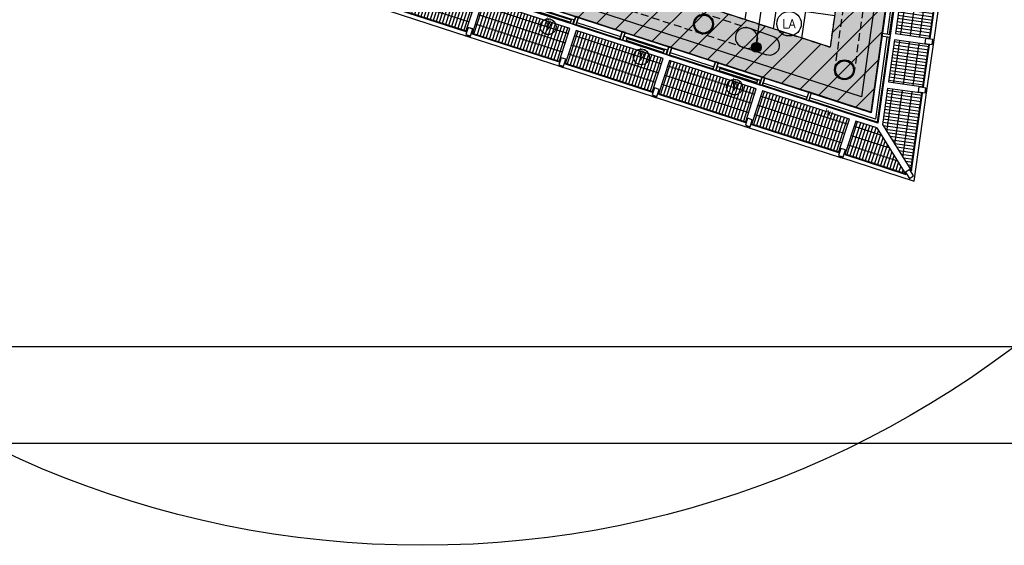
# Model space of a CAD drawing. Header units: millimetres. Extents: x -4107 to 114693, y -37499 to 54671.
# Tile 47 of 156: x 69843 to 89944, y -37499 to -26765. Entities that reach past the tile are written whole.
import ezdxf
from ezdxf.enums import TextEntityAlignment as Align
from ezdxf.xclip import XClip

# ---------------------------------------------------------------- set-up
doc = ezdxf.new("R2010")
doc.units = ezdxf.units.MM
doc.header["$LTSCALE"] = 50
doc.header["$XCLIPFRAME"] = 0
doc.linetypes.add('XREF_06_werkset$0$B0702', pattern=[4.6875, 3.125, -1.5625])
for name, color, linetype in [('FOK_ BRANDSLANGHASPELS', 2, 'Continuous'), ('FOK_22_BINNENWANDEN', 2, 'Continuous'), ('XREF_06_PLAFOND$0$AA00VV4-_SOLID252', 254, 'Continuous'), ('XREF_06_PLAFOND$0$AI45----_PLAFONDAFW', 2, 'Continuous'), ('XREF_06_Sprinkler installatie$0$WL$1----', 3, 'Continuous'), ('XREF_06_Sprinkler installatie$0$WL524---', 4, 'Continuous'), ('XREF_06_Sprinkler installatie$0$WL6516--', 4, 'Continuous'), ('XREF_06_verlichting$0$EL6311--', 3, 'Continuous'), ('XREF_06_werkset$0$AA23NH2-_STAAL', 242, 'Continuous'), ('XREF_06_werkset$0$AI28XH2-_STAAL', 1, 'Continuous'), ('XREF_06_werkset$0$AI31----_BUITENKOZ', 242, 'Continuous'), ('XREF_06_werkset$0$AI31XH4-_ALUMINIUM', 242, 'Continuous'), ('XREF_06_werkset$0$AI32XI--_HOUT', 242, 'Continuous'), ('XREF_06_werkset$0$AI35----_PLAFONDS', 242, 'Continuous'), ('XREF_06_werkset$0$AL$1A---_ALGEMEEN', 7, 'Continuous'), ('XREF_06_werkset$0$AL21RO0-_GLASPLAAT', 2, 'Continuous'), ('XREF_06_werkset$0$AL23NH2-_STAAL', 1, 'Continuous'), ('XREF_06_werkset$0$AL28XH2-_STAAL', 4, 'Continuous'), ('XREF_06_werkset$0$AL31----_BUITENKOZ', 2, 'Continuous'), ('XREF_06_werkset$0$AL31XH4-_ALUMINIUM', 2, 'Continuous'), ('XREF_06_werkset$0$AT$1A---_ALGEMEEN', 7, 'Continuous'), ('XREF_06_werkset$0$AT$8A---_HULPLIJNEN', 241, 'Continuous')]:
    doc.layers.add(name, color=color, linetype=linetype)
doc.styles.add('XREF_06_Sprinkler installatie$0$Standard', font='txt')
doc.styles.add('XREF_06_verlichting$0$BURO-018', font='simplex.shx', dxfattribs={"height": 180})
doc.styles.add('XREF_06_werkset$0$00_100', font='ABTPR.SHX', dxfattribs={"width": 0.8, "height": 120})
doc.styles.add('XREF_06_werkset$0$02_100', font='B-GBP.SHX', dxfattribs={"width": 0.8, "height": 250})

# ---------------------------------------------------------------- blocks, each defined once
blk = doc.blocks.new('XREF_06_Sprinkler installatie$0$SP-KOP02')
at = {"color": 0, "linetype": 'Continuous'}
for p, q in [((-0.87, -0.02), (0.02, 0.87)), ((-0.85, -0.22), (0.22, 0.85)), ((-0.84, 0.23), (-0.23, 0.84)), ((-0.79, -0.38), (0.38, 0.79)), ((-0.7, -0.52), (0.52, 0.7)), ((-0.6, -0.64), (0.64, 0.6)), ((-0.47, -0.74), (0.74, 0.47)), ((-0.32, -0.81), (0.81, 0.32)), ((-0.14, -0.86), (0.86, 0.14)), ((0.07, -0.87), (0.87, -0.07)), ((0.38, -0.79), (0.79, -0.38))]:
    blk.add_line(p, q, dxfattribs=at)
at = {"color": 0, "linetype": 'Continuous', "const_width": 0.875}
blk.add_lwpolyline([(-0.44, 0, 1), (0.44, 0, 1)], format="xyb", close=True, dxfattribs=at)
at = {"color": 0, "linetype": 'Continuous'}
for radius in [1, 0.875]:
    blk.add_circle((0, 0), radius, dxfattribs=at)
at = {"color": 0, "linetype": 'Continuous', "style": 'XREF_06_Sprinkler installatie$0$Standard', "flags": 1}
for tag, p in [('SP_MATCODE', (2, 2)), ('SP_TEMP', (2, -3)), ('SP_DOORL', (2, -5)), ('SP_KFACT', (2, -7)), ('SP_SPRHK', (2, -9)), ('SP_KLEP', (2, -11))]:
    blk.add_attdef(tag, p, '', height=1, dxfattribs=at)
blk = doc.blocks.new('XREF_06_Sprinkler installatie')
at = {"layer": 'XREF_06_Sprinkler installatie$0$WL$1----'}
h = blk.add_hatch(dxfattribs=at)
h.set_pattern_fill('JIS_WOOD', color=256, scale=500, style=0)
h.set_pattern_definition([(45, (0, -36464.7), (-250, 250), [])])
h.paths.add_polyline_path([(30744, 36095), (95371, 36095), (86389, -27328), (59723, -18674), (68741, 7764), (69242, 10785), (68849, 13406), (67639, 16024), (65646, 18160), (63178, 19545), (60388, 20131), (28895, 21976)], flags=16)
h.paths.add_polyline_path([(29854, 37109), (96538, 37109), (87224, -28665), (58654, -19393), (68002, 8015), (68350, 9912), (68461, 10706), (68321, 11469), (68230, 12766), (68109, 13218), (67907, 13527), (67399, 14921), (67173, 15065), (66710, 15980), (66021, 16693), (65105, 17592), (63975, 18326), (62833, 18842), (59823, 19384), (28024, 21253)])
for points in [[(29854, 37109), (96538, 37109), (87224, -28665), (58654, -19393), (68002, 8015), (68350, 9912), (68461, 10706), (68321, 11469), (68230, 12766), (68109, 13218), (67907, 13527), (67399, 14921), (67173, 15065), (66710, 15980), (66021, 16693), (65105, 17592), (63975, 18326), (62833, 18842), (59823, 19384), (28024, 21253)], [(30744, 36095), (95371, 36095), (86389, -27328), (59723, -18674), (68741, 7764), (69242, 10785), (68849, 13406), (67639, 16024), (65646, 18160), (63178, 19545), (60388, 20131), (28895, 21976)]]:
    blk.add_lwpolyline(points, close=True, dxfattribs=at)
at = {"layer": 'XREF_06_Sprinkler installatie$0$WL524---'}
blk.add_line((84874, -27328), (85126, -25544), dxfattribs=at)
at = {"layer": 'XREF_06_Sprinkler installatie$0$WL6516--', "xscale": 99.9999999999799, "yscale": 100, "zscale": 100, "rotation": 7.589429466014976}
blk.add_blockref('XREF_06_Sprinkler installatie$0$SP-KOP02', (84880, -27332), dxfattribs=at)
blk = doc.blocks.new('XREF_06_PLAFOND')
at = {"layer": 'XREF_06_PLAFOND$0$AA00VV4-_SOLID252'}
h = blk.add_hatch(color=256, dxfattribs=at)
edge = h.paths.add_edge_path()
edge.add_line((87220, -28653), (96531, 37100))
edge.add_line((96531, 37100), (29925, 37100))
edge.add_line((29925, 37100), (27765, 20607))
edge.add_line((27765, 20607), (31098, 20429))
edge.add_line((31098, 20429), (31103, 20519))
edge.add_line((31103, 20519), (31163, 20516))
edge.add_line((31163, 20516), (31182, 20830))
edge.add_line((31182, 20830), (60332, 19103))
edge.add_arc((59885, 10785), 8330, -18.8339, 86.9194, ccw=False)
edge.add_line((67769, 8096), (58457, -19219))
edge.add_line((58457, -19219), (58453, -19217))
edge.add_line((58453, -19217), (58423, -19307))
edge.add_line((58423, -19307), (87220, -28653))
edge = h.paths.add_edge_path(flags=16)
edge.add_arc((59885, 10785), 9330, 341.176, 446.6105)
edge.add_line((60436, 20099), (31243, 21828))
edge.add_line((31243, 21828), (28955, 21951))
edge.add_line((28955, 21951), (30807, 36095))
edge.add_line((30807, 36095), (95374, 36095))
edge.add_line((95374, 36095), (86393, -27328))
edge.add_line((86393, -27328), (59702, -18666))
edge.add_line((59702, -18666), (68716, 7775))
at = {"layer": 'XREF_06_PLAFOND$0$AI45----_PLAFONDAFW'}
h = blk.add_hatch(dxfattribs=at)
h.set_pattern_fill('_USER,_O', color=256, scale=1800, pattern_type=0)
h.set_pattern_definition([(351.94, (60508.5, -17546.5), (252.38, 1782.22), [])])
edge = h.paths.add_edge_path(flags=16)
edge.add_arc((41622, 26897), 5450, 0, 180)
edge.add_arc((41622, 26897), 5450, 180, 360)
h.paths.add_polyline_path([(49834, 30277), (51634, 30277), (51634, 27677), (49834, 27677)], flags=16)
edge = h.paths.add_edge_path(flags=16)
edge.add_arc((86127, 26613), 3800, 0, 180)
edge.add_arc((86127, 26613), 3800, 180, 360)
edge = h.paths.add_edge_path(flags=16)
edge.add_arc((74999, -10767), 5450, 0, 180)
edge.add_arc((74999, -10767), 5450, 180, 360)
edge = h.paths.add_edge_path()
edge.add_arc((59888, 10791), 9324, 341.2424, 446.6291)
edge.add_line((60436, 20099), (31243, 21828))
edge.add_line((31243, 21828), (28955, 21951))
edge.add_line((28955, 21951), (30807, 36095))
edge.add_line((30807, 36095), (95374, 36095))
edge.add_line((95374, 36095), (86393, -27328))
edge.add_line((86393, -27328), (59702, -18666))
edge.add_line((59702, -18666), (68717, 7793))
h = blk.add_hatch(dxfattribs=at)
h.set_pattern_fill('_USER,_O', color=256, scale=600, angle=90, pattern_type=0)
h.set_pattern_definition([(81.94, (95317.84, 35698.9), (-594.073, 84.126), [])])
edge = h.paths.add_edge_path(flags=16)
edge.add_arc((86127, 26613), 3800, 0, 360)
edge = h.paths.add_edge_path(flags=16)
edge.add_arc((74999, -10767), 5450, 0, 360)
edge = h.paths.add_edge_path(flags=16)
edge.add_arc((41622, 26897), 5450, 0, 360)
h.paths.add_polyline_path([(49934, 30177), (51534, 30177), (51534, 27777), (49934, 27777)], flags=16)
edge = h.paths.add_edge_path()
edge.add_arc((59888, 10791), 9324, 341.2424, 446.6291)
edge.add_line((60436, 20099), (31243, 21828))
edge.add_line((31243, 21828), (28955, 21951))
edge.add_line((28955, 21951), (30807, 36095))
edge.add_line((30807, 36095), (95374, 36095))
edge.add_line((95374, 36095), (86393, -27328))
edge.add_line((86393, -27328), (59702, -18666))
edge.add_line((59702, -18666), (68717, 7793))
blk = doc.blocks.new('A$C346C0858')
at = {"layer": 'Defpoints'}
for points in [[(0, 0), (0, 84000), (118800, 84000), (118800, 0)], [(1569, 1982), (110153, 1982), (110153, 80482), (1600, 80482)]]:
    blk.add_lwpolyline(points, close=True, dxfattribs=at)
blk = doc.blocks.new('XREF_06_verlichting$0$1115B3A')
at = {"color": 0, "linetype": 'Continuous'}
blk.add_circle((0, 0), 2.5, dxfattribs=at)
at = {"color": 0, "linetype": 'Continuous', "style": 'XREF_06_verlichting$0$BURO-018'}
for tag, p in [('E_GKAST', (0, 8)), ('E_GROEP', (0, 5)), ('E_SGROEP', (4.5, 5)), ('E_ARMCODE', (0, 0)), ('E_SLET', (4.5, -1))]:
    blk.add_attdef(tag, text='', height=1.8, dxfattribs=at).set_placement(p, align=Align.MIDDLE)
blk = doc.blocks.new('XREF_06_verlichting')
at = {"layer": 'XREF_06_verlichting$0$EL6311--'}
ref = blk.add_blockref('XREF_06_verlichting$0$1115B3A', (85549, -26848), dxfattribs=dict(at, xscale=100, yscale=100, zscale=100))
ref.add_attrib('E_ARMCODE', 'LA', dxfattribs={"layer": '0', "color": 1, "linetype": 'Continuous', "height": 180, "style": 'XREF_06_verlichting$0$BURO-018'}).set_placement((85549, -26848), align=Align.MIDDLE)
blk = doc.blocks.new('XREF_06_werkset$0$281B406F')
for radius in [203, 183]:
    blk.add_circle((0, 0), radius)
blk = doc.blocks.new('XREF_06_werkset$0$V-H-28X00B_09145B1')
at = {"layer": 'XREF_06_werkset$0$AI28XH2-_STAAL', "linetype": 'XREF_06_werkset$0$B0702'}
for p, q in [((86781, -25593), (86486, -27730)), ((87183, -25650), (86879, -27832)), ((81537, -25900), (84747, -26941)), ((81412, -26286), (84621, -27328))]:
    blk.add_line(p, q, dxfattribs=at)
at = {"layer": 'XREF_06_werkset$0$AI28XH2-_STAAL'}
for p, q in [((84747, -26941), (85212, -27099)), ((84621, -27328), (85087, -27486))]:
    blk.add_line(p, q, dxfattribs=at)
at = {"layer": 'XREF_06_werkset$0$AI28XH2-_STAAL', "extrusion": (0, 0, -1)}
blk.add_ellipse((85149, -27292), major_axis=(-188, 75), ratio=0.999983, start_param=1.503735, end_param=4.645327, dxfattribs=at)
at = {"layer": 'XREF_06_werkset$0$AL28XH2-_STAAL'}
for p, q in [((84769, -26955), (84719, -26939)), ((84594, -27325), (84644, -27341))]:
    blk.add_line(p, q, dxfattribs=at)
for centre, start, end in [((84656, -27132), 72.0241, 252.0241), ((84706, -27148), 252.0241, 72.0251)]:
    blk.add_arc(centre, 203, start, end, dxfattribs=at)
for p in [(83803, -26855), (86681, -27789)]:
    blk.add_blockref('XREF_06_werkset$0$281B406F', p, dxfattribs=at)
blk = doc.blocks.new('XREF_06_werkset$0$281KOF8D')
blk.add_lwpolyline([(-50, -75), (50, -75), (50, 75), (-50, 75)], close=True)
blk = doc.blocks.new('XREF_06_werkset$0$V-H-00-01Z_09145B1')
at = {"layer": 'XREF_06_werkset$0$AA23NH2-_STAAL', "color": 13}
for p, q in [((108, -820), (108, -100)), ((174, -820), (174, -100)), ((240, -820), (240, -100)), ((306, -820), (306, -100)), ((372, -820), (372, -100)), ((438, -820), (438, -100)), ((504, -820), (504, -100)), ((570, -820), (570, -100)), ((636, -820), (636, -100)), ((702, -820), (702, -100)), ((768, -820), (768, -100)), ((834, -820), (834, -100)), ((900, -820), (900, -100)), ((966, -820), (966, -100)), ((1032, -820), (1032, -100)), ((1098, -820), (1098, -100)), ((1164, -820), (1164, -100)), ((1230, -820), (1230, -100)), ((1296, -820), (1296, -100)), ((1362, -820), (1362, -100)), ((1428, -820), (1428, -100)), ((1494, -820), (1494, -100)), ((1560, -820), (1560, -100)), ((1626, -820), (1626, -100)), ((1692, -820), (1692, -100)), ((1758, -820), (1758, -100)), ((1824, -820), (1824, -100)), ((1890, -820), (1890, -100)), ((67, -211), (1933, -211)), ((67, -409), (1933, -409)), ((67, -607), (1933, -607)), ((67, -805), (1933, -805))]:
    blk.add_line(p, q, dxfattribs=at)
at = {"layer": 'XREF_06_werkset$0$AI28XH2-_STAAL'}
for p, q in [((-50, -901), (50, -901)), ((1950, -901), (2050, -901))]:
    blk.add_line(p, q, dxfattribs=at)
at = {"layer": 'XREF_06_werkset$0$AL21RO0-_GLASPLAAT', "color": 3}
blk.add_lwpolyline([(0, -900), (2000, -900)], dxfattribs=at)
at = {"layer": 'XREF_06_werkset$0$AL23NH2-_STAAL'}
blk.add_lwpolyline([(1933, -100), (67, -100), (67, -820), (67, -820), (67, -820), (1933, -820), (1933, -100), (1933, -100)], close=True, dxfattribs=at)
at = {"layer": 'XREF_06_werkset$0$AL28XH2-_STAAL'}
for p, q in [((0, -901), (0, -875)), ((2000, -901), (2000, -875))]:
    blk.add_line(p, q, dxfattribs=at)
at = {"layer": 'XREF_06_werkset$0$AL28XH2-_STAAL', "rotation": 180}
for p in [(0, -800), (2000, -800)]:
    blk.add_blockref('XREF_06_werkset$0$281KOF8D', p, dxfattribs=at)
blk = doc.blocks.new('XREF_06_werkset$0$V-K-39-003S_B09145W02')
at = {"color": 0, "linetype": 'ByBlock'}
blk.add_lwpolyline([(-60, 9), (-60, -161), (0, -161), (0, 9)], close=True, dxfattribs=at)
blk = doc.blocks.new('XREF_06_werkset$0$V-K-39-003X_B09145W02')
at = {"color": 0, "linetype": 'ByBlock'}
blk.add_lwpolyline([(60, 9), (60, -161), (0, -161), (0, 9)], close=True, dxfattribs=at)
blk = doc.blocks.new('XREF_06_werkset$0$V-H-31-00KX_B09145W02')
at = {"layer": 'XREF_06_werkset$0$AI31----_BUITENKOZ'}
for p, q in [((60, 89.5), (1000, 89.5)), ((60, -80.5), (1000, -80.5))]:
    blk.add_line(p, q, dxfattribs=at)
at = {"layer": 'XREF_06_werkset$0$AL31----_BUITENKOZ'}
for p, q in [((60, -20.5), (1000, -20.5)), ((60, -65.5), (1000, -65.5))]:
    blk.add_line(p, q, dxfattribs=at)
for name, p in [('XREF_06_werkset$0$V-K-39-003X_B09145W02', (0, 80.5)), ('XREF_06_werkset$0$V-K-39-003S_B09145W02', (1060, 80.5))]:
    blk.add_blockref(name, p, dxfattribs=at)
blk = doc.blocks.new('XREF_06_werkset$0$V-K-39-005S_B09145W02')
at = {"color": 0}
blk.add_lwpolyline([(-67, 0), (-67, -85), (0, -85), (0, 0)], close=True, dxfattribs=at)
blk = doc.blocks.new('XREF_06_werkset$0$V-K-39-005X_B09145W02')
at = {"color": 0}
blk.add_lwpolyline([(67, 0), (67, -85), (0, -85), (0, 0)], close=True, dxfattribs=at)
blk = doc.blocks.new('XREF_06_werkset$0$V-H-31-00JX_B09145W02')
at = {"layer": 'XREF_06_werkset$0$AI31XH4-_ALUMINIUM'}
for p, q in [((60, 90), (1000, 90)), ((127, 10), (933, 10)), ((60, -80), (1000, -80)), ((127, -76), (933, -76))]:
    blk.add_line(p, q, dxfattribs=at)
at = {"layer": 'XREF_06_werkset$0$AL$1A---_ALGEMEEN'}
blk.add_circle((530, -284), 161, dxfattribs=at)
at = {"layer": 'XREF_06_werkset$0$AL31XH4-_ALUMINIUM'}
for p, q in [((127, -10), (933, -10)), ((127, -56), (933, -56))]:
    blk.add_line(p, q, dxfattribs=at)
for name, p in [('XREF_06_werkset$0$V-K-39-003X_B09145W02', (0, 80)), ('XREF_06_werkset$0$V-K-39-003S_B09145W02', (1060, 80))]:
    blk.add_blockref(name, p, dxfattribs=at)
at = {"layer": 'XREF_06_werkset$0$AL31XH4-_ALUMINIUM', "xscale": 0.8955223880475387}
for name, p in [('XREF_06_werkset$0$V-K-39-005X_B09145W02', (67, 10)), ('XREF_06_werkset$0$V-K-39-005S_B09145W02', (993, 10))]:
    blk.add_blockref(name, p, dxfattribs=at)
at = {"layer": 'XREF_06_werkset$0$AT$1A---_ALGEMEEN', "color": 7, "style": 'XREF_06_werkset$0$02_100', "width": 0.8}
blk.add_text('v', height=250, dxfattribs=at).set_placement((530, -241), align=Align.MIDDLE_CENTER)
at = {"layer": 'XREF_06_werkset$0$AT$8A---_HULPLIJNEN', "color": 1, "style": 'XREF_06_werkset$0$00_100', "width": 0.8}
blk.add_text('bu', height=120, dxfattribs=at).set_placement((440, -234))
blk = doc.blocks.new('XREF_06_werkset')
at = {"layer": 'XREF_06_werkset$0$AI31----_BUITENKOZ'}
for points in [[(87608, -27128), (87360, -28877), (85955, -28421)], [(87439, -27104), (87220, -28653), (86007, -28259)]]:
    blk.add_lwpolyline(points, dxfattribs=at)
at = {"layer": 'XREF_06_werkset$0$AI32XI--_HOUT'}
for p, q in [((96727, 37270), (87360, -28877)), ((96260, 36864), (87026, -28343)), ((87026, -28343), (58740, -19163))]:
    blk.add_line(p, q, dxfattribs=at)
at = {"layer": 'XREF_06_werkset$0$AI35----_PLAFONDS', "linetype": 'XREF_06_werkset$0$B0702'}
blk.add_lwpolyline([(68716, 7775), (59702, -18666), (86393, -27328), (95374, 36095), (30807, 36095), (28955, 21951), (31243, 21828), (60436, 20099, -0.495504)], format="xyb", close=True, dxfattribs=at)
at = {"layer": 'XREF_06_werkset$0$AL23NH2-_STAAL'}
for p, q in [((87580, -28036), (88293, -28137)), ((87457, -28906), (88050, -29855)), ((87343, -28977), (87936, -29926))]:
    blk.add_line(p, q, dxfattribs=at)
at = {"layer": 'XREF_06_werkset$0$AL31----_BUITENKOZ'}
for points in [[(87593, -27126), (87348, -28857), (85959, -28407)], [(87548, -27119), (87311, -28798), (85973, -28364)]]:
    blk.add_lwpolyline(points, dxfattribs=at)
blk.add_blockref('XREF_06_werkset$0$V-H-28X00B_09145B1', (0, 0))
for name, p, rotation in [('XREF_06_werkset$0$V-H-00-01Z_09145B1', (87612, -27098), 81.9399999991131), ('XREF_06_werkset$0$V-H-00-01Z_09145B1', (77366, -25633), 342.0200000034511), ('XREF_06_werkset$0$V-H-31-00KX_B09145W02', (87528, -27116), 81.9399999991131), ('XREF_06_werkset$0$V-H-00-01Z_09145B1', (79268, -26251), 342.0200000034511), ('XREF_06_werkset$0$V-H-31-00JX_B09145W02', (80215, -26474), 342.0200000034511), ('XREF_06_werkset$0$V-H-31-00KX_B09145W02', (81167, -26782), 342.0200000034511), ('XREF_06_werkset$0$V-H-00-01Z_09145B1', (81170, -26868), 342.0200000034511), ('XREF_06_werkset$0$V-H-31-00JX_B09145W02', (82118, -27091), 342.0200000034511), ('XREF_06_werkset$0$V-H-31-00KX_B09145W02', (83069, -27400), 342.0200000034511), ('XREF_06_werkset$0$V-H-00-01Z_09145B1', (83073, -27486), 342.0200000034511), ('XREF_06_werkset$0$V-H-31-00JX_B09145W02', (84020, -27708), 342.0200000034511), ('XREF_06_werkset$0$V-H-31-00KX_B09145W02', (84971, -28017), 342.0200000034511), ('XREF_06_werkset$0$V-H-00-01Z_09145B1', (84975, -28103), 342.0200000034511)]:
    blk.add_blockref(name, p, dxfattribs=dict(rotation=rotation))
at = {"color": 4}
ref = blk.add_blockref('XREF_06_werkset$0$V-H-00-01Z_09145B1', (87332, -29078), dxfattribs=dict(at, rotation=81.940000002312))
XClip(ref).set_block_clipping_path([(1066.9999999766, 0.0000000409), (1066.9999999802, -862.8924135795), (999.9999999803, -894.9586000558), (999.9999999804, -900.9999999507), (2172.9213621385, -1218.8336350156), (2165.5226642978, -446.5644481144), (2092.3384062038, 287.9243956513), (1209.443131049, 260.157120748)])
ref = blk.add_blockref('XREF_06_werkset$0$V-H-00-01Z_09145B1', (87191, -30068), dxfattribs=dict(at, rotation=81.940000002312))
XClip(ref).set_block_clipping_path([(1246.3258738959, -51.294898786), (270.9647102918, -870.8811373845), (132.1644902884, -899.9999998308), (2071.5165807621, -2701.0410239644), (2753.9836936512, -1400.2047139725), (2384.5323066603, 1208.7517532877)])
ref = blk.add_blockref('XREF_06_werkset$0$V-H-00-01Z_09145B1', (86877, -28720), dxfattribs=dict(rotation=342.0200000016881))
XClip(ref).set_block_clipping_path([(464.5836928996, -51.2949004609), (1432.1831850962, -864.3590842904), (1578.7450766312, -900.000001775), (-526.9299601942, -1453.650415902), (-979.2485217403, 852.7893445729), (-185.0621166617, 808.4083515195)])
at = {"layer": 'XREF_06_werkset$0$AL28XH2-_STAAL', "rotation": 211.9799999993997}
blk.add_blockref('XREF_06_werkset$0$281KOF8D', (88009, -29917), dxfattribs=at)
at = {"layer": 'XREF_06_werkset$0$AT$8A---_HULPLIJNEN', "color": 1, "style": 'XREF_06_werkset$0$00_100', "width": 0.8}
blk.add_text('bu', height=120, rotation=342.02, dxfattribs=at).set_placement((86269, -28684))
blk = doc.blocks.new('A$C4D8164B4')
at = {"layer": 'FOK_ BRANDSLANGHASPELS', "color": 2}
blk.add_circle((20000, 20000), 20000, dxfattribs=at)

msp = doc.modelspace()

# ---------------------------------------------------------------- block references
for name in ['XREF_06_werkset', 'XREF_06_PLAFOND', 'XREF_06_PLAFOND', 'XREF_06_Sprinkler installatie', 'XREF_06_Sprinkler installatie']:
    msp.add_blockref(name, (0, 0))
at = {"layer": 'Defpoints'}
msp.add_blockref('A$C346C0858', (-4107.3, -35418.8), dxfattribs=at)
msp.add_blockref('A$C346C0858', (-4107.3, -35418.8), dxfattribs=at)
at = {"layer": 'FOK_22_BINNENWANDEN'}
msp.add_blockref('XREF_06_verlichting', (0, 0), dxfattribs=at)
at = {"layer": 'FOK_22_BINNENWANDEN', "color": 5}
msp.add_blockref('A$C4D8164B4', (58068.5, -37498.6), dxfattribs=at)

doc.saveas('drawing.dxf')
